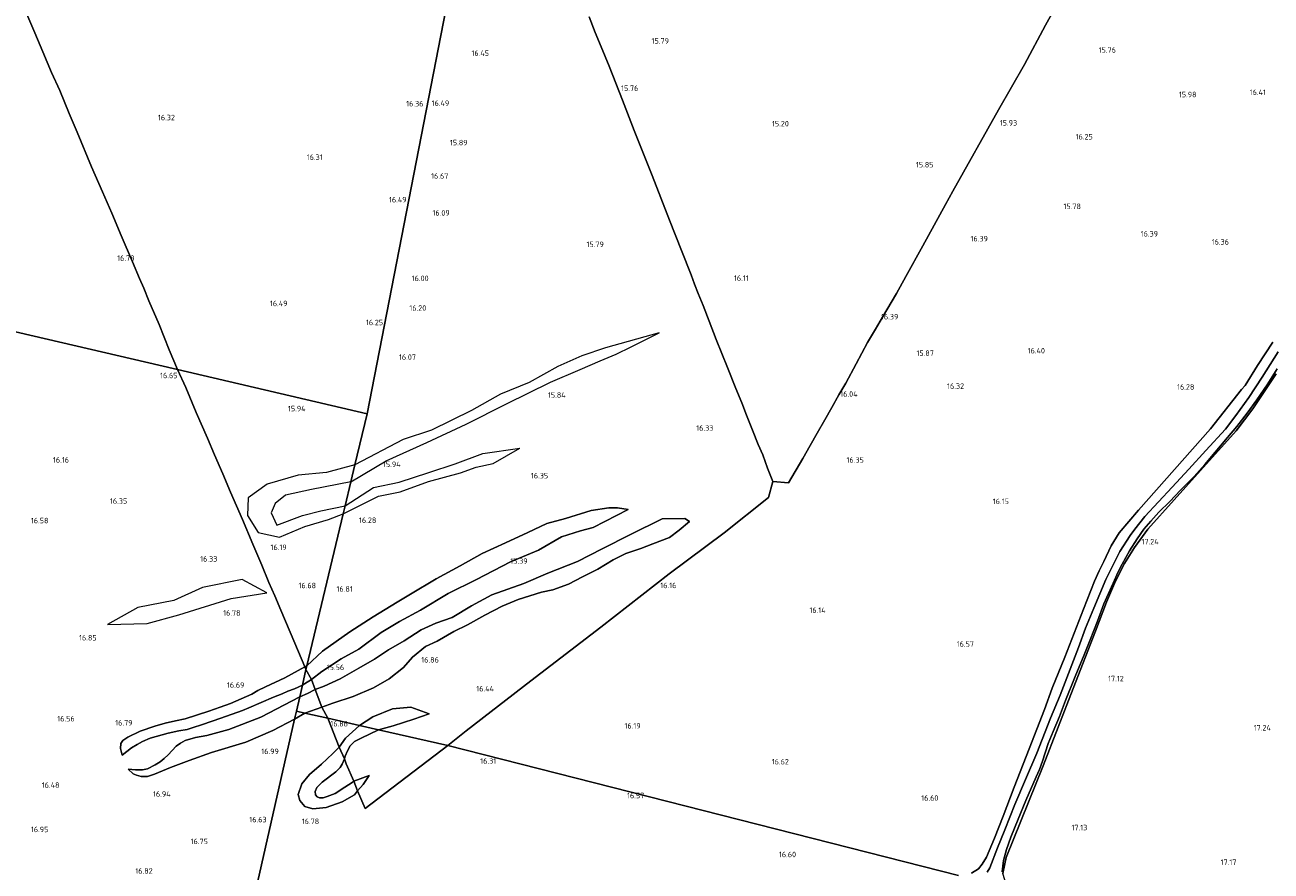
# Model space of a CAD drawing. Extents: x 196936 to 200438, y 361224 to 364196.
# Tile 129 of 256: x 198547 to 198955, y 362001 to 362278. Entities that reach past the tile are written whole.
import ezdxf
from ezdxf.enums import TextEntityAlignment as Align

# ---------------------------------------------------------------- set-up
doc = ezdxf.new("R2010")
doc.units = 0
for name, color, linetype, lineweight in [('B-ME-GR-BOUWLAND_AKKERBOUW-GV', 80, 'Continuous', 13), ('B-ME-GR-GRAS-GV', 60, 'Continuous', 13), ('B-ME-GW-TALUD_KRUIN-G', 90, 'Continuous', 18), ('B-ME-GW-TALUD_TEEN-G', 90, 'Continuous', 18), ('B-ME-IE-TERREINAFSCHEIDING_KUNSTMATIG_HEKWERK-G', 20, 'IE-TERREINAFSCHEIDING-KUNSTMATIG', 18), ('B-ME-OG-BREUKLIJN-G', 7, 'Continuous', 18), ('B-ME-OG-HOOGTELIJN-G', 7, 'Continuous', 18), ('B-ME-OG-HOOGTEPUNT-S', 7, 'Continuous', 25), ('B-ME-VH-ONVERHARD-GV', 252, 'Continuous', 18)]:
    doc.layers.add(name, color=color, linetype=linetype, lineweight=lineweight)
doc.styles.add('NLCS-ISO-ANNOTATIVE-T18', font='NLCS-ISO.ttf', dxfattribs={"height": 1.8})
doc.linetypes.add('IE-TERREINAFSCHEIDING-KUNSTMATIG', pattern='A,4,[82,NLCS.SHX,S=0.75,R=90,X=0,Y=0],4,-2', length=10)

# ---------------------------------------------------------------- blocks, each defined once
blk = doc.blocks.new('SAL-HOOGTELABEL-SO')
at = {"color": 0, "linetype": 'ByBlock', "lineweight": -2, "style": 'NLCS-ISO-ANNOTATIVE-T18'}
blk.add_attdef('HOOGTE', text='', height=1.8, dxfattribs=at).set_placement((2.79, 0), align=Align.RIGHT)

msp = doc.modelspace()

# ---------------------------------------------------------------- linework, layer by layer
at = {"layer": 'B-ME-GR-BOUWLAND_AKKERBOUW-GV'}
for points in [[(198852.339, 361999.769, 17.104), (198685.088, 362042.435, 16.459), (198691.11, 362047.205, 16.408), (198712.225, 362063.564, 16.354), (198735.182, 362081.149, 16.248), (198757.592, 362098.587, 16.177), (198775.563, 362112.018, 16.236), (198790.096, 362123.645, 16.36), (198791.489, 362128.847, 16.347), (198796.668, 362128.385, 16.375), (198801.357, 362136.388, 16.213), (198803.776, 362140.615, 16.059), (198806.084, 362144.739, 15.877), (198808.59, 362149.053, 15.901), (198810.812, 362153.165, 16.009), (198813.089, 362157.262, 16.168), (198815.427, 362161.132, 16.288), (198818.844, 362167.364, 16.402), (198822.503, 362174.399, 16.441), (198825.174, 362178.795, 16.516), (198827.466, 362182.694, 16.636), (198831.971, 362190.496, 16.687), (198835.013, 362195.993, 16.558), (198840.667, 362206.117, 16.327), (198848.068, 362219.645, 16.075), (198850.471, 362223.964, 16.09), (198865.427, 362250.628, 15.949), (198873.865, 362265.439, 15.667), (198880.835, 362278.338, 15.466), (198893.381, 362300.994, 15.169)], [(198546.936, 362282.74, 16.363), (198549.909, 362275.814, 16.173), (198552.449, 362269.636, 16.132), (198555.327, 362262.821, 16.255), (198558.022, 362256.916, 16.401), (198561.077, 362249.433, 16.36), (198563.708, 362243.243, 16.418), (198568.426, 362231.946, 16.319), (198572.069, 362223.762, 16.296), (198575.136, 362216.725, 16.337), (198578.173, 362209.426, 16.383), (198581.896, 362200.805, 16.754), (198584.135, 362195.391, 16.584), (198585.527, 362192.174, 16.649), (198587.204, 362188.103, 16.882), (198590.542, 362180.287, 16.888), (198593.875, 362172.053, 16.931), (198596.625, 362165.512, 16.771), (198485.738, 362191.326, 16.987)], [(198485.738, 362191.326, 16.987), (198596.625, 362165.512, 16.771), (198599.335, 362159.621, 16.696), (198602.649, 362151.441, 16.535), (198606.435, 362143.066, 16.326), (198608.717, 362137.561, 16.348), (198611.383, 362131.383, 16.521), (198613.942, 362125.336, 16.496), (198617.867, 362116.452, 16.206), (198621.272, 362108.329, 16.366), (198624.211, 362101.464, 16.427), (198626.507, 362095.761, 16.778), (198628.424, 362091.441, 16.895), (198630.471, 362086.75, 16.786), (198634.993, 362075.895, 16.535), (198638.271, 362068.164, 16.451), (198631.709, 362064.598, 16.265), (198625.357, 362061.651, 16.403), (198622.899, 362060.371, 16.44), (198620.916, 362059.208, 16.403), (198613.955, 362056.211, 16.557), (198610.53, 362054.961, 16.411), (198606.876, 362053.688, 16.484), (198599.144, 362051.089, 16.659), (198595.891, 362050.437, 16.652), (198592.595, 362049.757, 16.644), (198589.183, 362048.729, 16.703), (198584.395, 362047.076, 16.768), (198580.323, 362045.111, 16.798), (198578.728, 362044.011, 16.761), (198578.052, 362043.003, 16.717), (198577.886, 362041.432, 16.579), (198578.477, 362039.241, 16.338), (198581.529, 362041.66, 16.207), (198583.345, 362042.747, 16.228), (198585.13, 362043.693, 16.228), (198587.69, 362044.762, 16.236), (198593.496, 362046.449, 16.228), (198597.038, 362047.223, 16.228), (198599.712, 362047.631, 16.221), (198601.443, 362048.176, 16.141), (198604.729, 362049.308, 16.053), (198610.773, 362051.389, 16.039), (198617.836, 362053.84, 15.922), (198619.949, 362054.749, 15.849), (198628.065, 362058.269, 15.699), (198630.812, 362059.335, 15.729), (198632.759, 362060.169, 15.729), (198634.875, 362060.927, 15.729), (198637.474, 362062.165, 15.575), (198636.617, 362058.384, 15.641), (198623.837, 362051.645, 15.97), (198613.4, 362047.671, 16.101), (198606.184, 362045.704, 16.203), (198602.516, 362045.033, 16.254), (198599.14, 362043.997, 16.291), (198597.538, 362043.198, 16.313), (198596.145, 362042.165, 16.356), (198594.823, 362040.779, 16.364), (198593.484, 362039.321, 16.371), (198592.21, 362038.149, 16.386), (198590.889, 362037.099, 16.393), (198589.223, 362036.015, 16.429), (198586.816, 362034.798, 16.459), (198585.132, 362034.467, 16.473), (198583.956, 362034.395, 16.466), (198582.831, 362034.386, 16.473), (198580.396, 362034.68, 16.488), (198582.035, 362033.151, 16.677), (198583.154, 362032.637, 16.743), (198584.713, 362032.249, 16.736), (198586.768, 362032.235, 16.729), (198589.043, 362033.032, 16.699), (198594.279, 362035.183, 16.772), (198600.443, 362037.463, 16.765), (198607.696, 362040.095, 16.612), (198618.978, 362043.504, 16.604), (198627.834, 362047.273, 16.546), (198634.939, 362050.983, 16.507), (198579.769, 361807.658, 16.394)], [(198955.213, 362174.544, 16.92), (198950.204, 362166.885, 16.868), (198946.123, 362160.337, 16.978), (198945.002, 362159.015, 16.99), (198934.775, 362146.076, 16.786), (198911.203, 362119.5, 16.693), (198904.916, 362112.046, 16.789), (198902.291, 362107.787, 16.834), (198899.858, 362102.705, 16.99), (198898.32, 362099.643, 16.96), (198896.823, 362096.196, 17.005), (198893.191, 362087.031, 16.993), (198887.106, 362071.387, 17.059), (198882.963, 362061.158, 17.095), (198880.43, 362054.209, 17.065), (198875.416, 362041.276, 17.044), (198870.49, 362028.704, 17.167), (198866.927, 362019.267, 17.281), (198864.075, 362012.085, 17.194), (198861.444, 362005.801, 17.137), (198860.037, 362003.561, 17.182), (198858.804, 362001.953, 17.252), (198856.516, 362000.595, 17.188)], [(199229.178, 361919.435, 17.377), (198868.096, 361996.278, 17.378), (198866.792, 362000.528, 17.347), (198867.968, 362005.688, 17.368), (198880.061, 362035.71, 17.386), (198889.887, 362061.054, 17.359), (198897.132, 362079.865, 17.293), (198900.81, 362089.31, 17.296), (198903.728, 362096.265, 17.317), (198906.688, 362101.995, 17.344), (198909.928, 362107.202, 17.371), (198914.257, 362113.225, 17.398), (198931.546, 362132.423, 17.503), (198943.172, 362145.433, 17.425), (198948.629, 362152.655, 17.401), (198956.274, 362164.119, 17.347)], [(198579.769, 361807.658, 16.394), (198634.939, 362050.983, 16.507), (198638.311, 362053.01, 16.443), (198645.862, 362051.303, 17.059), (198649.572, 362041.886, 16.66), (198649.17, 362041.559, 16.676), (198647.475, 362039.803, 16.833), (198643.781, 362036.337, 16.846), (198639.776, 362032.936, 16.961), (198637.33, 362029.88, 16.861), (198636.148, 362026.367, 16.74), (198636.649, 362024.394, 16.591), (198638.312, 362022.432, 16.609), (198640.937, 362021.705, 16.555), (198645.28, 362022.146, 16.513), (198650.529, 362023.943, 16.539), (198654.499, 362026.21, 16.622), (198655.513, 362027.587, 16.493), (198658.033, 362021.8, 16.668), (198685.088, 362042.435, 16.459), (198852.339, 361999.769, 17.104)]]:
    msp.add_polyline3d(points, dxfattribs=at)
for points in [[(198581.529, 362041.66, 16.207), (198578.477, 362039.241, 16.338), (198577.886, 362041.432, 16.579), (198578.052, 362043.003, 16.717), (198578.728, 362044.011, 16.761), (198580.323, 362045.111, 16.798), (198584.395, 362047.076, 16.768), (198589.183, 362048.729, 16.703), (198592.595, 362049.757, 16.644), (198595.891, 362050.437, 16.652), (198599.144, 362051.089, 16.659), (198606.876, 362053.688, 16.484), (198610.53, 362054.961, 16.411), (198613.955, 362056.211, 16.557), (198620.916, 362059.208, 16.403), (198622.899, 362060.371, 16.44), (198625.357, 362061.651, 16.403), (198631.709, 362064.598, 16.265), (198638.271, 362068.164, 16.451), (198638.633, 362067.276, 16.343), (198637.474, 362062.165, 15.575), (198634.875, 362060.927, 15.729), (198632.759, 362060.169, 15.729), (198630.812, 362059.335, 15.729), (198628.065, 362058.269, 15.699), (198619.949, 362054.749, 15.849), (198617.836, 362053.84, 15.922), (198610.773, 362051.389, 16.039), (198604.729, 362049.308, 16.053), (198601.443, 362048.176, 16.141), (198599.712, 362047.631, 16.221), (198597.038, 362047.223, 16.228), (198593.496, 362046.449, 16.228), (198587.69, 362044.762, 16.236), (198585.13, 362043.693, 16.228), (198583.345, 362042.747, 16.228)], [(198638.146, 362062.55, 15.639), (198637.474, 362062.165, 15.575), (198638.633, 362067.276, 16.343), (198640.452, 362064.048, 15.775)], [(198639.14, 362059.478, 15.709), (198636.617, 362058.384, 15.641), (198637.474, 362062.165, 15.575), (198638.146, 362062.55, 15.639), (198640.452, 362064.048, 15.775), (198641.7, 362060.734, 15.812)], [(198594.279, 362035.183, 16.772), (198589.043, 362033.032, 16.699), (198586.768, 362032.235, 16.729), (198584.713, 362032.249, 16.736), (198583.154, 362032.637, 16.743), (198582.035, 362033.151, 16.677), (198580.396, 362034.68, 16.488), (198582.831, 362034.386, 16.473), (198583.956, 362034.395, 16.466), (198585.132, 362034.467, 16.473), (198586.816, 362034.798, 16.459), (198589.223, 362036.015, 16.429), (198590.889, 362037.099, 16.393), (198592.21, 362038.149, 16.386), (198593.484, 362039.321, 16.371), (198594.823, 362040.779, 16.364), (198596.145, 362042.165, 16.356), (198597.538, 362043.198, 16.313), (198599.14, 362043.997, 16.291), (198602.516, 362045.033, 16.254), (198606.184, 362045.704, 16.203), (198613.4, 362047.671, 16.101), (198623.837, 362051.645, 15.97), (198636.617, 362058.384, 15.641), (198635.544, 362053.652, 16.362), (198634.939, 362050.983, 16.507), (198627.834, 362047.273, 16.546), (198618.978, 362043.504, 16.604), (198607.696, 362040.095, 16.612), (198600.443, 362037.463, 16.765)], [(198643.804, 362054.943, 16.568), (198638.311, 362053.01, 16.443), (198635.544, 362053.652, 16.362), (198636.617, 362058.384, 15.641), (198639.14, 362059.478, 15.709), (198641.7, 362060.734, 15.812)], [(198638.311, 362053.01, 16.443), (198634.939, 362050.983, 16.507), (198635.544, 362053.652, 16.362)], [(198643.804, 362054.943, 16.568), (198645.862, 362051.303, 17.059), (198638.311, 362053.01, 16.443)], [(198642.29, 362025.549, 16.001), (198643.076, 362025.281, 15.999), (198644.233, 362025.308, 15.988), (198645.631, 362025.661, 15.945), (198648.245, 362026.63, 15.828), (198651.368, 362028.711, 15.796), (198653.806, 362030.325, 15.855), (198654.293, 362030.691, 15.972), (198655.513, 362027.587, 16.493), (198654.499, 362026.21, 16.622), (198650.529, 362023.943, 16.539), (198645.28, 362022.146, 16.513), (198640.937, 362021.705, 16.555), (198638.312, 362022.432, 16.609), (198636.649, 362024.394, 16.591), (198636.148, 362026.367, 16.74), (198637.33, 362029.88, 16.861), (198639.776, 362032.936, 16.961), (198643.781, 362036.337, 16.846), (198647.475, 362039.803, 16.833), (198649.17, 362041.559, 16.676), (198649.572, 362041.886, 16.66), (198651.248, 362038.015, 16.31), (198650.539, 362036.305, 16.041), (198649.887, 362035.172, 15.967), (198648.482, 362033.752, 15.932), (198643.912, 362030.425, 15.975), (198642.163, 362028.593, 15.993), (198641.667, 362027.313, 16.001), (198641.765, 362026.222, 16.004)], [(198644.233, 362025.308, 15.988), (198643.076, 362025.281, 15.999), (198642.29, 362025.549, 16.001), (198641.765, 362026.222, 16.004), (198641.667, 362027.313, 16.001), (198642.163, 362028.593, 15.993), (198643.912, 362030.425, 15.975), (198648.482, 362033.752, 15.932), (198649.887, 362035.172, 15.967), (198650.539, 362036.305, 16.041), (198651.248, 362038.015, 16.31), (198651.861, 362036.363, 16.021), (198654.293, 362030.691, 15.972), (198653.806, 362030.325, 15.855), (198651.368, 362028.711, 15.796), (198648.245, 362026.63, 15.828), (198645.631, 362025.661, 15.945)]]:
    msp.add_polyline3d(points, close=True, dxfattribs=at)
at = {"layer": 'B-ME-GR-GRAS-GV'}
for points in [[(198699.688, 362361.993, 16.411), (198658.638, 362151.076, 16.099), (198596.625, 362165.512, 16.771), (198593.875, 362172.053, 16.931), (198590.542, 362180.287, 16.888), (198587.204, 362188.103, 16.882), (198585.527, 362192.174, 16.649), (198584.135, 362195.391, 16.584), (198581.896, 362200.805, 16.754), (198578.173, 362209.426, 16.383), (198575.136, 362216.725, 16.337), (198572.069, 362223.762, 16.296), (198568.426, 362231.946, 16.319), (198563.708, 362243.243, 16.418), (198561.077, 362249.433, 16.36), (198558.022, 362256.916, 16.401), (198555.327, 362262.821, 16.255), (198552.449, 362269.636, 16.132), (198549.909, 362275.814, 16.173), (198546.936, 362282.74, 16.363)], [(198731.345, 362281.122, 16.236), (198733.32, 362275.894, 16.36), (198735.31, 362271.223, 16.357), (198737.894, 362264.918, 16.146), (198742.244, 362253.727, 15.871), (198746.092, 362243.789, 15.556), (198752.024, 362229.075, 15.601), (198757.701, 362214.487, 15.709), (198761.611, 362204.564, 15.805), (198764.818, 362196.522, 15.904), (198765.9, 362193.476, 15.97), (198767.088, 362190.452, 16.093), (198768.688, 362186.498, 16.146), (198770.703, 362181.397, 16.045), (198773.014, 362175.407, 16.084), (198776.648, 362166.208, 16.3), (198779.433, 362159.325, 16.42), (198781.319, 362154.688, 16.441), (198782.94, 362150.592, 16.396), (198784.856, 362145.663, 16.341), (198786.75, 362140.958, 16.186), (198788.193, 362137.567, 16.158), (198789.754, 362133.27, 16.171), (198791.489, 362128.847, 16.347), (198790.096, 362123.645, 16.36), (198775.563, 362112.018, 16.236), (198757.592, 362098.587, 16.177), (198735.182, 362081.149, 16.248), (198712.225, 362063.564, 16.354), (198691.11, 362047.205, 16.408), (198685.088, 362042.435, 16.459), (198662.388, 362047.567, 16.115), (198667.229, 362048.855, 16.033), (198673.938, 362051.08, 16.255), (198679.001, 362052.768, 16.474), (198672.934, 362055.008, 16.726), (198666.968, 362054.464, 16.819), (198660.507, 362051.836, 16.924), (198656.153, 362048.976, 16.713), (198645.862, 362051.303, 17.059), (198643.804, 362054.943, 16.568), (198647.486, 362056.226, 16.551), (198654.147, 362058.505, 16.641), (198660.739, 362061.332, 16.654), (198665.885, 362064.236, 16.687), (198670.551, 362067.92, 16.603), (198673.555, 362071.332, 16.577), (198677.768, 362074.791, 16.499), (198681.656, 362076.596, 16.357), (198687.066, 362079.771, 16.253), (198691.562, 362081.898, 16.143), (198697.239, 362085.075, 16.201), (198702.871, 362088.064, 16.059), (198708.168, 362090.201, 16.078), (198715.738, 362092.664, 15.988), (198719.512, 362093.432, 16.013), (198724.657, 362095.205, 16.149), (198729.227, 362097.647, 16.162), (198734.269, 362100.111, 16.149), (198739.256, 362103.186, 16.091), (198743.423, 362105.325, 16.111), (198748.333, 362106.954, 16.059), (198752.209, 362108.43, 16.098), (198757.71, 362110.585, 16.182), (198760.868, 362112.963, 16.104), (198764.195, 362115.767, 16.078), (198762.755, 362116.707, 15.903), (198755.282, 362116.617, 15.741), (198744.965, 362111.546, 15.748), (198735.601, 362106.848, 15.644), (198727.55, 362102.636, 15.534), (198717.862, 362098.813, 15.398), (198709.942, 362095.436, 15.431), (198699.561, 362091.777, 15.463), (198692.853, 362088.179, 15.463), (198686.478, 362084.302, 15.424), (198681.178, 362082.432, 15.463), (198676.337, 362080.253, 15.411), (198670.822, 362076.638, 15.411), (198665.676, 362073.734, 15.457), (198661.082, 362070.632, 15.515), (198655.935, 362067.728, 15.495), (198649.839, 362064.184, 15.541), (198644.56, 362061.843, 15.683), (198641.7, 362060.734, 15.812), (198640.452, 362064.048, 15.775), (198643.832, 362066.664, 15.684), (198650.182, 362070.74, 15.616), (198655.93, 362073.962, 15.49), (198663.298, 362079.391, 15.432), (198669.252, 362083.063, 15.413), (198676.1, 362086.721, 15.393), (198685.184, 362092.242, 15.413), (198694.444, 362096.824, 15.432), (198705.573, 362102.558, 15.403), (198714.748, 362106.362, 15.393), (198722.364, 362110.736, 15.432), (198728.504, 362112.669, 15.626), (198732.654, 362113.778, 15.636), (198744.133, 362119.728, 15.752), (198740.657, 362120.22, 15.94), (198737.814, 362120.295, 16.082), (198732.015, 362119.408, 16.127), (198723.663, 362116.732, 16.03), (198717.481, 362115.071, 16.056), (198711.346, 362112.202, 16.153), (198704.008, 362108.753, 16.173), (198696.388, 362105.238, 16.225), (198689.12, 362101.24, 16.192), (198681.321, 362096.969, 16.147), (198672.887, 362091.984, 16.089), (198668.46, 362089.308, 16.069), (198660.605, 362084.518, 16.108), (198653.049, 362079.59, 16.127), (198644.098, 362073.264, 16.238), (198638.914, 362068.514, 16.469), (198650.791, 362118.23, 16.12), (198651.442, 362120.956, 15.983), (198653.319, 362128.812, 15.824), (198654.644, 362134.358, 16.253), (198658.638, 362151.076, 16.099), (198699.688, 362361.993, 16.411)], [(198893.381, 362300.994, 15.169), (198880.835, 362278.338, 15.466), (198873.865, 362265.439, 15.667), (198865.427, 362250.628, 15.949), (198850.471, 362223.964, 16.09), (198848.068, 362219.645, 16.075), (198840.667, 362206.117, 16.327), (198835.013, 362195.993, 16.558), (198831.971, 362190.496, 16.687), (198827.466, 362182.694, 16.636), (198825.174, 362178.795, 16.516), (198822.503, 362174.399, 16.441), (198818.844, 362167.364, 16.402), (198815.427, 362161.132, 16.288), (198813.089, 362157.262, 16.168), (198810.812, 362153.165, 16.009), (198808.59, 362149.053, 15.901), (198806.084, 362144.739, 15.877), (198803.776, 362140.615, 16.059), (198801.357, 362136.388, 16.213), (198796.668, 362128.385, 16.375), (198791.489, 362128.847, 16.347), (198789.754, 362133.27, 16.171), (198788.193, 362137.567, 16.158), (198786.75, 362140.958, 16.186), (198784.856, 362145.663, 16.341), (198782.94, 362150.592, 16.396), (198781.319, 362154.688, 16.441), (198779.433, 362159.325, 16.42), (198776.648, 362166.208, 16.3), (198773.014, 362175.407, 16.084), (198770.703, 362181.397, 16.045), (198768.688, 362186.498, 16.146), (198767.088, 362190.452, 16.093), (198765.9, 362193.476, 15.97), (198764.818, 362196.522, 15.904), (198761.611, 362204.564, 15.805), (198757.701, 362214.487, 15.709), (198752.024, 362229.075, 15.601), (198746.092, 362243.789, 15.556), (198742.244, 362253.727, 15.871), (198737.894, 362264.918, 16.146), (198735.31, 362271.223, 16.357), (198733.32, 362275.894, 16.36), (198731.345, 362281.122, 16.236)], [(198856.516, 362000.595, 17.188), (198858.804, 362001.953, 17.252), (198860.037, 362003.561, 17.182), (198861.444, 362005.801, 17.137), (198864.075, 362012.085, 17.194), (198866.927, 362019.267, 17.281), (198870.49, 362028.704, 17.167), (198875.416, 362041.276, 17.044), (198880.43, 362054.209, 17.065), (198882.963, 362061.158, 17.095), (198887.106, 362071.387, 17.059), (198893.191, 362087.031, 16.993), (198896.823, 362096.196, 17.005), (198898.32, 362099.643, 16.96), (198899.858, 362102.705, 16.99), (198902.291, 362107.787, 16.834), (198904.916, 362112.046, 16.789), (198911.203, 362119.5, 16.693), (198934.775, 362146.076, 16.786), (198945.002, 362159.015, 16.99), (198946.123, 362160.337, 16.978), (198950.204, 362166.885, 16.868), (198955.213, 362174.544, 16.92)], [(198956.985, 362171.328, 17.195), (198951.733, 362163.101, 17.207), (198947.324, 362156.426, 17.22), (198943.164, 362150.491, 17.252), (198939.68, 362145.965, 17.303), (198933.295, 362139.004, 17.322), (198927.774, 362132.88, 17.316), (198922.314, 362127.003, 17.316), (198913.307, 362117.405, 17.309), (198910.055, 362113.282, 17.36), (198908.52, 362111.197, 17.309), (198905.166, 362105.897, 17.297), (198903.246, 362102.224, 17.29), (198900.589, 362096.824, 17.297), (198896.574, 362087.356, 17.297), (198893.915, 362080.843, 17.322), (198891.563, 362074.519, 17.309), (198888.896, 362067.418, 17.29), (198885.565, 362058.901, 17.341), (198882.455, 362051.315, 17.348), (198877.922, 362039.938, 17.36), (198874.237, 362031.308, 17.386), (198870.764, 362023.022, 17.367), (198867.445, 362014.83, 17.322), (198865.043, 362008.846, 17.322), (198862.617, 362002.302, 17.368), (198861.691, 362000.883, 17.33)], [(198866.589, 362000.978, 17.27), (198867.085, 362004.728, 17.289), (198868.077, 362008.359, 17.34), (198869.497, 362012.414, 17.391), (198871.794, 362018.227, 17.353), (198874.364, 362024.368, 17.327), (198877.781, 362032.143, 17.302), (198878.881, 362034.569, 17.225), (198879.791, 362037.303, 17.328), (198881.686, 362043.08, 17.372), (198883.277, 362047.028, 17.366), (198885.353, 362051.91, 17.359), (198887.392, 362057.194, 17.315), (198890.485, 362064.981, 17.296), (198893.477, 362072.071, 17.283), (198895.381, 362077.059, 17.321), (198897.798, 362083.106, 17.276), (198899.941, 362088.824, 17.276), (198902.907, 362095.527, 17.245), (198904.578, 362099.259, 17.257), (198905.908, 362101.828, 17.283), (198908.315, 362106.173, 17.213), (198910.82, 362110.101, 17.257), (198913.024, 362113.314, 17.245), (198915.281, 362115.925, 17.315), (198917.861, 362118.787, 17.328), (198921.453, 362122.326, 17.34), (198924.965, 362126.081, 17.372), (198929.428, 362130.528, 17.347), (198932.922, 362134.484, 17.328), (198936.366, 362138.504, 17.34), (198940.439, 362143.24, 17.34), (198943.458, 362146.85, 17.34), (198946.792, 362151.237, 17.315), (198949.988, 362155.591, 17.296), (198953.392, 362160.551, 17.225), (198956.608, 362165.819, 17.238)], [(198956.274, 362164.119, 17.347), (198948.629, 362152.655, 17.401), (198943.172, 362145.433, 17.425), (198931.546, 362132.423, 17.503), (198914.257, 362113.225, 17.398), (198909.928, 362107.202, 17.371), (198906.688, 362101.995, 17.344), (198903.728, 362096.265, 17.317), (198900.81, 362089.31, 17.296), (198897.132, 362079.865, 17.293), (198889.887, 362061.054, 17.359), (198880.061, 362035.71, 17.386), (198867.968, 362005.688, 17.368), (198866.792, 362000.528, 17.347)]]:
    msp.add_polyline3d(points, dxfattribs=at)
for points in [[(198638.914, 362068.514, 16.469), (198638.271, 362068.164, 16.451), (198634.993, 362075.895, 16.535), (198630.471, 362086.75, 16.786), (198628.424, 362091.441, 16.895), (198626.507, 362095.761, 16.778), (198624.211, 362101.464, 16.427), (198621.272, 362108.329, 16.366), (198617.867, 362116.452, 16.206), (198613.942, 362125.336, 16.496), (198611.383, 362131.383, 16.521), (198608.717, 362137.561, 16.348), (198606.435, 362143.066, 16.326), (198602.649, 362151.441, 16.535), (198599.335, 362159.621, 16.696), (198596.625, 362165.512, 16.771), (198658.638, 362151.076, 16.099), (198654.644, 362134.358, 16.253), (198653.319, 362128.812, 15.824), (198651.442, 362120.956, 15.983), (198650.791, 362118.23, 16.12)], [(198643.832, 362066.664, 15.684), (198640.452, 362064.048, 15.775), (198638.633, 362067.276, 16.343), (198638.914, 362068.514, 16.469), (198644.098, 362073.264, 16.238), (198653.049, 362079.59, 16.127), (198660.605, 362084.518, 16.108), (198668.46, 362089.308, 16.069), (198672.887, 362091.984, 16.089), (198681.321, 362096.969, 16.147), (198689.12, 362101.24, 16.192), (198696.388, 362105.238, 16.225), (198704.008, 362108.753, 16.173), (198711.346, 362112.202, 16.153), (198717.481, 362115.071, 16.056), (198723.663, 362116.732, 16.03), (198732.015, 362119.408, 16.127), (198737.814, 362120.295, 16.082), (198740.657, 362120.22, 15.94), (198744.133, 362119.728, 15.752), (198732.654, 362113.778, 15.636), (198728.504, 362112.669, 15.626), (198722.364, 362110.736, 15.432), (198714.748, 362106.362, 15.393), (198705.573, 362102.558, 15.403), (198694.444, 362096.824, 15.432), (198685.184, 362092.242, 15.413), (198676.1, 362086.721, 15.393), (198669.252, 362083.063, 15.413), (198663.298, 362079.391, 15.432), (198655.93, 362073.962, 15.49), (198650.182, 362070.74, 15.616)], [(198647.486, 362056.226, 16.551), (198643.804, 362054.943, 16.568), (198641.7, 362060.734, 15.812), (198644.56, 362061.843, 15.683), (198649.839, 362064.184, 15.541), (198655.935, 362067.728, 15.495), (198661.082, 362070.632, 15.515), (198665.676, 362073.734, 15.457), (198670.822, 362076.638, 15.411), (198676.337, 362080.253, 15.411), (198681.178, 362082.432, 15.463), (198686.478, 362084.302, 15.424), (198692.853, 362088.179, 15.463), (198699.561, 362091.777, 15.463), (198709.942, 362095.436, 15.431), (198717.862, 362098.813, 15.398), (198727.55, 362102.636, 15.534), (198735.601, 362106.848, 15.644), (198744.965, 362111.546, 15.748), (198755.282, 362116.617, 15.741), (198762.755, 362116.707, 15.903), (198764.195, 362115.767, 16.078), (198760.868, 362112.963, 16.104), (198757.71, 362110.585, 16.182), (198752.209, 362108.43, 16.098), (198748.333, 362106.954, 16.059), (198743.423, 362105.325, 16.111), (198739.256, 362103.186, 16.091), (198734.269, 362100.111, 16.149), (198729.227, 362097.647, 16.162), (198724.657, 362095.205, 16.149), (198719.512, 362093.432, 16.013), (198715.738, 362092.664, 15.988), (198708.168, 362090.201, 16.078), (198702.871, 362088.064, 16.059), (198697.239, 362085.075, 16.201), (198691.562, 362081.898, 16.143), (198687.066, 362079.771, 16.253), (198681.656, 362076.596, 16.357), (198677.768, 362074.791, 16.499), (198673.555, 362071.332, 16.577), (198670.551, 362067.92, 16.603), (198665.885, 362064.236, 16.687), (198660.739, 362061.332, 16.654), (198654.147, 362058.505, 16.641)], [(198638.914, 362068.514, 16.469), (198638.633, 362067.276, 16.343), (198638.271, 362068.164, 16.451)], [(198667.229, 362048.855, 16.033), (198662.388, 362047.567, 16.115), (198656.153, 362048.976, 16.713), (198660.507, 362051.836, 16.924), (198666.968, 362054.464, 16.819), (198672.934, 362055.008, 16.726), (198679.001, 362052.768, 16.474), (198673.938, 362051.08, 16.255)], [(198651.553, 362044.789, 16.611), (198649.572, 362041.886, 16.66), (198645.862, 362051.303, 17.059), (198656.153, 362048.976, 16.713)], [(198651.478, 362038.877, 16.065), (198651.248, 362038.015, 16.31), (198649.572, 362041.886, 16.66), (198651.553, 362044.789, 16.611), (198656.153, 362048.976, 16.713), (198662.388, 362047.567, 16.115), (198656.675, 362044.849, 16.097), (198654.568, 362043.705, 16.076), (198653.175, 362042.337, 16.079), (198652.29, 362040.684, 16.079)], [(198685.088, 362042.435, 16.459), (198658.033, 362021.8, 16.668), (198655.513, 362027.587, 16.493), (198657.362, 362029.584, 16.474), (198659.312, 362032.542, 16.268), (198654.293, 362030.691, 15.972), (198651.861, 362036.363, 16.021), (198651.248, 362038.015, 16.31), (198651.478, 362038.877, 16.065), (198652.29, 362040.684, 16.079), (198653.175, 362042.337, 16.079), (198654.568, 362043.705, 16.076), (198656.675, 362044.849, 16.097), (198662.388, 362047.567, 16.115)], [(198657.362, 362029.584, 16.474), (198655.513, 362027.587, 16.493), (198654.293, 362030.691, 15.972), (198659.312, 362032.542, 16.268)]]:
    msp.add_polyline3d(points, close=True, dxfattribs=at)
at = {"layer": 'B-ME-GW-TALUD_KRUIN-G'}
for points in [[(198744.133, 362119.728, 15.752), (198740.657, 362120.22, 15.94), (198737.814, 362120.295, 16.082), (198732.015, 362119.408, 16.127), (198723.663, 362116.732, 16.03), (198717.481, 362115.071, 16.056), (198711.346, 362112.202, 16.153), (198704.008, 362108.753, 16.173), (198696.388, 362105.238, 16.225), (198689.12, 362101.24, 16.192), (198681.321, 362096.969, 16.147), (198672.887, 362091.984, 16.089), (198668.46, 362089.308, 16.069), (198660.605, 362084.518, 16.108), (198653.049, 362079.59, 16.127), (198644.098, 362073.264, 16.238), (198638.914, 362068.514, 16.469)], [(198638.311, 362053.01, 16.443), (198643.804, 362054.943, 16.568), (198647.486, 362056.226, 16.551), (198654.147, 362058.505, 16.641), (198660.739, 362061.332, 16.654), (198665.885, 362064.236, 16.687), (198670.551, 362067.92, 16.603), (198673.555, 362071.332, 16.577), (198677.768, 362074.791, 16.499), (198681.656, 362076.596, 16.357), (198687.066, 362079.771, 16.253), (198691.562, 362081.898, 16.143), (198697.239, 362085.075, 16.201), (198702.871, 362088.064, 16.059), (198708.168, 362090.201, 16.078), (198715.738, 362092.664, 15.988), (198719.512, 362093.432, 16.013), (198724.657, 362095.205, 16.149), (198729.227, 362097.647, 16.162), (198734.269, 362100.111, 16.149), (198739.256, 362103.186, 16.091), (198743.423, 362105.325, 16.111), (198748.333, 362106.954, 16.059), (198752.209, 362108.43, 16.098), (198757.71, 362110.585, 16.182), (198760.868, 362112.963, 16.104), (198764.195, 362115.767, 16.078)], [(198638.271, 362068.164, 16.451), (198631.709, 362064.598, 16.265), (198625.357, 362061.651, 16.403), (198622.899, 362060.371, 16.44), (198620.916, 362059.208, 16.403), (198613.955, 362056.211, 16.557), (198610.53, 362054.961, 16.411), (198606.876, 362053.688, 16.484), (198599.144, 362051.089, 16.659), (198595.891, 362050.437, 16.652), (198592.595, 362049.757, 16.644), (198589.183, 362048.729, 16.703), (198584.395, 362047.076, 16.768), (198580.323, 362045.111, 16.798), (198578.728, 362044.011, 16.761), (198578.052, 362043.003, 16.717), (198577.886, 362041.432, 16.579), (198578.477, 362039.241, 16.338)], [(198638.914, 362068.514, 16.469), (198638.271, 362068.164, 16.451)], [(198679.001, 362052.768, 16.474), (198672.934, 362055.008, 16.726), (198666.968, 362054.464, 16.819), (198660.507, 362051.836, 16.924), (198656.153, 362048.976, 16.713)], [(198580.396, 362034.68, 16.488), (198582.035, 362033.151, 16.677), (198583.154, 362032.637, 16.743), (198584.713, 362032.249, 16.736), (198586.768, 362032.235, 16.729), (198589.043, 362033.032, 16.699), (198594.279, 362035.183, 16.772), (198600.443, 362037.463, 16.765), (198607.696, 362040.095, 16.612), (198618.978, 362043.504, 16.604), (198627.834, 362047.273, 16.546), (198634.939, 362050.983, 16.507)], [(198634.939, 362050.983, 16.507), (198638.311, 362053.01, 16.443)], [(198656.153, 362048.976, 16.713), (198651.553, 362044.789, 16.611), (198649.572, 362041.886, 16.66), (198649.17, 362041.559, 16.676), (198647.475, 362039.803, 16.833), (198643.781, 362036.337, 16.846), (198639.776, 362032.936, 16.961), (198637.33, 362029.88, 16.861), (198636.148, 362026.367, 16.74), (198636.649, 362024.394, 16.591), (198638.312, 362022.432, 16.609), (198640.937, 362021.705, 16.555), (198645.28, 362022.146, 16.513), (198650.529, 362023.943, 16.539), (198654.499, 362026.21, 16.622), (198655.513, 362027.587, 16.493), (198657.362, 362029.584, 16.474), (198659.312, 362032.542, 16.268)]]:
    msp.add_polyline3d(points, dxfattribs=at)
at = {"layer": 'B-ME-GW-TALUD_TEEN-G'}
for points in [[(198744.133, 362119.728, 15.752), (198732.654, 362113.778, 15.636), (198728.504, 362112.669, 15.626), (198722.364, 362110.736, 15.432), (198714.748, 362106.362, 15.393), (198705.573, 362102.558, 15.403), (198694.444, 362096.824, 15.432), (198685.184, 362092.242, 15.413), (198676.1, 362086.721, 15.393), (198669.252, 362083.063, 15.413), (198663.298, 362079.391, 15.432), (198655.93, 362073.962, 15.49), (198650.182, 362070.74, 15.616), (198643.832, 362066.664, 15.684), (198640.452, 362064.048, 15.775), (198638.146, 362062.55, 15.639), (198637.474, 362062.165, 15.575)], [(198764.195, 362115.767, 16.078), (198762.755, 362116.707, 15.903), (198755.282, 362116.617, 15.741), (198744.965, 362111.546, 15.748), (198735.601, 362106.848, 15.644), (198727.55, 362102.636, 15.534), (198717.862, 362098.813, 15.398), (198709.942, 362095.436, 15.431), (198699.561, 362091.777, 15.463), (198692.853, 362088.179, 15.463), (198686.478, 362084.302, 15.424), (198681.178, 362082.432, 15.463), (198676.337, 362080.253, 15.411), (198670.822, 362076.638, 15.411), (198665.676, 362073.734, 15.457), (198661.082, 362070.632, 15.515), (198655.935, 362067.728, 15.495), (198649.839, 362064.184, 15.541), (198644.56, 362061.843, 15.683), (198641.7, 362060.734, 15.812), (198639.14, 362059.478, 15.709), (198636.617, 362058.384, 15.641)], [(198578.477, 362039.241, 16.338), (198581.529, 362041.66, 16.207), (198583.345, 362042.747, 16.228), (198585.13, 362043.693, 16.228), (198587.69, 362044.762, 16.236), (198593.496, 362046.449, 16.228), (198597.038, 362047.223, 16.228), (198599.712, 362047.631, 16.221), (198601.443, 362048.176, 16.141), (198604.729, 362049.308, 16.053), (198610.773, 362051.389, 16.039), (198617.836, 362053.84, 15.922), (198619.949, 362054.749, 15.849), (198628.065, 362058.269, 15.699), (198630.812, 362059.335, 15.729), (198632.759, 362060.169, 15.729), (198634.875, 362060.927, 15.729), (198637.474, 362062.165, 15.575)], [(198636.617, 362058.384, 15.641), (198623.837, 362051.645, 15.97), (198613.4, 362047.671, 16.101), (198606.184, 362045.704, 16.203), (198602.516, 362045.033, 16.254), (198599.14, 362043.997, 16.291), (198597.538, 362043.198, 16.313), (198596.145, 362042.165, 16.356), (198594.823, 362040.779, 16.364), (198593.484, 362039.321, 16.371), (198592.21, 362038.149, 16.386), (198590.889, 362037.099, 16.393), (198589.223, 362036.015, 16.429), (198586.816, 362034.798, 16.459), (198585.132, 362034.467, 16.473), (198583.956, 362034.395, 16.466), (198582.831, 362034.386, 16.473), (198580.396, 362034.68, 16.488)], [(198679.001, 362052.768, 16.474), (198673.938, 362051.08, 16.255), (198667.229, 362048.855, 16.033), (198662.388, 362047.567, 16.115)], [(198662.388, 362047.567, 16.115), (198656.675, 362044.849, 16.097), (198654.568, 362043.705, 16.076), (198653.175, 362042.337, 16.079), (198652.29, 362040.684, 16.079), (198651.478, 362038.877, 16.065), (198651.248, 362038.015, 16.31), (198650.539, 362036.305, 16.041), (198649.887, 362035.172, 15.967), (198648.482, 362033.752, 15.932), (198643.912, 362030.425, 15.975), (198642.163, 362028.593, 15.993), (198641.667, 362027.313, 16.001), (198641.765, 362026.222, 16.004), (198642.29, 362025.549, 16.001), (198643.076, 362025.281, 15.999), (198644.233, 362025.308, 15.988), (198645.631, 362025.661, 15.945), (198648.245, 362026.63, 15.828), (198651.368, 362028.711, 15.796), (198653.806, 362030.325, 15.855), (198654.293, 362030.691, 15.972), (198659.312, 362032.542, 16.268)]]:
    msp.add_polyline3d(points, dxfattribs=at)
at = {"layer": 'B-ME-IE-TERREINAFSCHEIDING_KUNSTMATIG_HEKWERK-G'}
for points in [[(198638.633, 362067.276, 16.343), (198638.271, 362068.164, 16.451), (198634.993, 362075.895, 16.535), (198630.471, 362086.75, 16.786), (198628.424, 362091.441, 16.895), (198626.507, 362095.761, 16.778), (198624.211, 362101.464, 16.427), (198621.272, 362108.329, 16.366), (198617.867, 362116.452, 16.206), (198613.942, 362125.336, 16.496), (198611.383, 362131.383, 16.521), (198608.717, 362137.561, 16.348), (198606.435, 362143.066, 16.326), (198602.649, 362151.441, 16.535), (198599.335, 362159.621, 16.696), (198596.625, 362165.512, 16.771)], [(198645.862, 362051.303, 17.059), (198643.804, 362054.943, 16.568), (198641.7, 362060.734, 15.812), (198640.452, 362064.048, 15.775), (198638.633, 362067.276, 16.343)], [(198645.862, 362051.303, 17.059), (198649.572, 362041.886, 16.66), (198651.248, 362038.015, 16.31), (198651.861, 362036.363, 16.021), (198654.293, 362030.691, 15.972), (198655.513, 362027.587, 16.493), (198658.033, 362021.8, 16.668), (198685.088, 362042.435, 16.459)]]:
    msp.add_polyline3d(points, dxfattribs=at)
at = {"layer": 'B-ME-OG-BREUKLIJN-G'}
for points in [[(198653.319, 362128.812, 15.824), (198664.951, 362135.684, 15.847), (198678.272, 362141.606, 15.859), (198691.12, 362147.663, 15.904), (198704.315, 362154.311, 15.859), (198718.759, 362161.373, 15.811), (198728.426, 362165.575, 15.844), (198734.98, 362168.416, 15.817), (198740.247, 362170.632, 15.862), (198745.175, 362172.988, 15.985), (198754.285, 362177.574, 16.075)], [(198651.442, 362120.956, 15.983), (198660.807, 362126.89, 15.925), (198669.22, 362128.663, 15.892), (198678.834, 362131.865, 15.817), (198687.502, 362134.629, 15.841), (198696.547, 362138.084, 15.862), (198708.71, 362139.766, 16.047)], [(198653.319, 362128.812, 15.824), (198640.425, 362126.272, 16.088), (198631.938, 362124.395, 15.944), (198628.517, 362121.715, 15.848), (198627.225, 362118.657, 15.719), (198629.11, 362114.59, 15.764), (198637.513, 362117.688, 15.839), (198643.556, 362119.294, 15.905), (198651.442, 362120.956, 15.983)], [(198625.856, 362092.431, 16.82), (198617.717, 362096.811, 16.511), (198604.806, 362094.15, 16.316), (198595.393, 362089.936, 16.406), (198583.652, 362087.635, 16.425), (198573.7, 362082.001, 16.487)]]:
    msp.add_polyline3d(points, dxfattribs=at)
at = {"layer": 'B-ME-OG-HOOGTELIJN-G'}
for points in [[(198754.285, 362177.574, 16.075), (198736.679, 362172.641, 16.204), (198728.933, 362169.995, 16.165), (198721.123, 362166.58, 16.165), (198711.703, 362161.254, 16.192), (198702.317, 362157.495, 16.282), (198692.878, 362152.127, 16.261), (198679.721, 362145.729, 16.248), (198670.473, 362142.66, 16.251), (198654.644, 362134.358, 16.253)], [(198650.791, 362118.23, 16.12), (198662.398, 362124.038, 16.228), (198669.507, 362125.483, 16.318), (198678.784, 362128.869, 16.366), (198689.229, 362131.713, 16.273), (198694.416, 362133.575, 16.242), (198699.899, 362134.784, 16.222), (198708.71, 362139.766, 16.047)], [(198654.644, 362134.358, 16.253), (198645.379, 362131.813, 16.343), (198636.072, 362130.911, 16.271), (198625.964, 362128.001, 16.172), (198619.717, 362123.561, 16.139), (198619.547, 362117.718, 16.018), (198623.037, 362112.169, 15.95), (198629.931, 362110.646, 16.021), (198638.322, 362114.118, 16.256), (198645.982, 362116.455, 16.157), (198650.791, 362118.23, 16.12)], [(198573.7, 362082.001, 16.487), (198586.659, 362082.368, 16.936), (198596.986, 362085.156, 16.796), (198614.16, 362090.517, 16.791), (198625.856, 362092.431, 16.82)]]:
    msp.add_polyline3d(points, dxfattribs=at)
at = {"layer": 'B-ME-VH-ONVERHARD-GV'}
for points in [[(198861.691, 362000.883, 17.33), (198862.617, 362002.302, 17.368), (198865.043, 362008.846, 17.322), (198867.445, 362014.83, 17.322), (198870.764, 362023.022, 17.367), (198874.237, 362031.308, 17.386), (198877.922, 362039.938, 17.36), (198882.455, 362051.315, 17.348), (198885.565, 362058.901, 17.341), (198888.896, 362067.418, 17.29), (198891.563, 362074.519, 17.309), (198893.915, 362080.843, 17.322), (198896.574, 362087.356, 17.297), (198900.589, 362096.824, 17.297), (198903.246, 362102.224, 17.29), (198905.166, 362105.897, 17.297), (198908.52, 362111.197, 17.309), (198910.055, 362113.282, 17.36), (198913.307, 362117.405, 17.309), (198922.314, 362127.003, 17.316), (198927.774, 362132.88, 17.316), (198933.295, 362139.004, 17.322), (198939.68, 362145.965, 17.303), (198943.164, 362150.491, 17.252), (198947.324, 362156.426, 17.22), (198951.733, 362163.101, 17.207), (198956.985, 362171.328, 17.195)], [(198956.608, 362165.819, 17.238), (198953.392, 362160.551, 17.225), (198949.988, 362155.591, 17.296), (198946.792, 362151.237, 17.315), (198943.458, 362146.85, 17.34), (198940.439, 362143.24, 17.34), (198936.366, 362138.504, 17.34), (198932.922, 362134.484, 17.328), (198929.428, 362130.528, 17.347), (198924.965, 362126.081, 17.372), (198921.453, 362122.326, 17.34), (198917.861, 362118.787, 17.328), (198915.281, 362115.925, 17.315), (198913.024, 362113.314, 17.245), (198910.82, 362110.101, 17.257), (198908.315, 362106.173, 17.213), (198905.908, 362101.828, 17.283), (198904.578, 362099.259, 17.257), (198902.907, 362095.527, 17.245), (198899.941, 362088.824, 17.276), (198897.798, 362083.106, 17.276), (198895.381, 362077.059, 17.321), (198893.477, 362072.071, 17.283), (198890.485, 362064.981, 17.296), (198887.392, 362057.194, 17.315), (198885.353, 362051.91, 17.359), (198883.277, 362047.028, 17.366), (198881.686, 362043.08, 17.372), (198879.791, 362037.303, 17.328), (198878.881, 362034.569, 17.225), (198877.781, 362032.143, 17.302), (198874.364, 362024.368, 17.327), (198871.794, 362018.227, 17.353), (198869.497, 362012.414, 17.391), (198868.077, 362008.359, 17.34), (198867.085, 362004.728, 17.289), (198866.589, 362000.978, 17.27)]]:
    msp.add_polyline3d(points, dxfattribs=at)

# ---------------------------------------------------------------- block references
at = {"layer": 'B-ME-OG-HOOGTEPUNT-S'}
for p, values in [((198754.707, 362272.304, 15.793), {'HOOGTE': '15.79'}), ((198695.797, 362268.266, 16.448), {'HOOGTE': '16.45'}), ((198901.05, 362269.328, 15.761), {'HOOGTE': '15.76'}), ((198744.685, 362256.799, 15.758), {'HOOGTE': '15.76'}), ((198674.309, 362251.722, 16.363), {'HOOGTE': '16.36'}), ((198682.771, 362251.888, 16.489), {'HOOGTE': '16.49'}), ((198927.46, 362254.733, 15.979), {'HOOGTE': '15.98'}), ((198950.184, 362255.47, 16.408), {'HOOGTE': '16.41'}), ((198592.959, 362247.191, 16.318), {'HOOGTE': '16.32'}), ((198793.978, 362245.186, 15.203), {'HOOGTE': '15.20'}), ((198868.72, 362245.448, 15.928), {'HOOGTE': '15.93'}), ((198893.486, 362240.888, 16.254), {'HOOGTE': '16.25'}), ((198688.768, 362238.988, 15.889), {'HOOGTE': '15.89'}), ((198641.336, 362234.195, 16.312), {'HOOGTE': '16.31'}), ((198841.331, 362231.748, 15.852), {'HOOGTE': '15.85'}), ((198682.472, 362228.034, 16.669), {'HOOGTE': '16.67'}), ((198668.808, 362220.289, 16.492), {'HOOGTE': '16.49'}), ((198682.919, 362215.96, 16.09), {'HOOGTE': '16.09'}), ((198889.6, 362218.1, 15.783), {'HOOGTE': '15.78'}), ((198859.134, 362207.51, 16.393), {'HOOGTE': '16.39'}), ((198914.856, 362209.106, 16.387), {'HOOGTE': '16.39'}), ((198733.388, 362205.655, 15.787), {'HOOGTE': '15.79'}), ((198938.075, 362206.456, 16.36), {'HOOGTE': '16.36'}), ((198579.747, 362201.13, 16.784), {'HOOGTE': '16.78'}), ((198676.016, 362194.509, 16), {'HOOGTE': '16.00'}), ((198780.83, 362194.578, 16.105), {'HOOGTE': '16.11'}), ((198629.822, 362186.288, 16.489), {'HOOGTE': '16.49'}), ((198675.252, 362184.785, 16.204), {'HOOGTE': '16.20'}), ((198661.117, 362180.067, 16.249), {'HOOGTE': '16.25'}), ((198829.811, 362181.951, 16.387), {'HOOGTE': '16.39'}), ((198877.827, 362170.806, 16.402), {'HOOGTE': '16.40'}), ((198671.884, 362168.708, 16.072), {'HOOGTE': '16.07'}), ((198841.461, 362170.009, 15.874), {'HOOGTE': '15.87'}), ((198593.789, 362162.695, 16.647), {'HOOGTE': '16.65'}), ((198851.342, 362159.205, 16.324), {'HOOGTE': '16.32'}), ((198926.742, 362158.946, 16.276), {'HOOGTE': '16.28'}), ((198720.889, 362156.298, 15.844), {'HOOGTE': '15.84'}), ((198816.473, 362156.633, 16.039), {'HOOGTE': '16.04'}), ((198635.73, 362151.868, 15.941), {'HOOGTE': '15.94'}), ((198769.257, 362145.49, 16.327), {'HOOGTE': '16.33'}), ((198558.273, 362135.057, 16.161), {'HOOGTE': '16.16'}), ((198666.85, 362133.613, 15.943), {'HOOGTE': '15.94'}), ((198818.512, 362135.032, 16.354), {'HOOGTE': '16.35'}), ((198715.163, 362129.897, 16.351), {'HOOGTE': '16.35'}), ((198577.337, 362121.555, 16.35), {'HOOGTE': '16.35'}), ((198866.02, 362121.462, 16.146), {'HOOGTE': '16.15'}), ((198551.547, 362115.184, 16.583), {'HOOGTE': '16.58'}), ((198658.893, 362115.293, 16.282), {'HOOGTE': '16.28'}), ((198629.554, 362106.43, 16.19), {'HOOGTE': '16.19'}), ((198915.057, 362108.259, 17.238), {'HOOGTE': '17.24'}), ((198606.823, 362102.618, 16.329), {'HOOGTE': '16.33'}), ((198708.429, 362101.917, 15.39), {'HOOGTE': '15.39'}), ((198639.163, 362093.909, 16.68), {'HOOGTE': '16.68'}), ((198651.18, 362092.766, 16.813), {'HOOGTE': '16.81'}), ((198757.143, 362093.922, 16.157), {'HOOGTE': '16.16'}), ((198614.433, 362084.901, 16.775), {'HOOGTE': '16.78'}), ((198806.018, 362085.817, 16.139), {'HOOGTE': '16.14'}), ((198567.315, 362076.793, 16.845), {'HOOGTE': '16.85'}), ((198854.576, 362074.759, 16.567), {'HOOGTE': '16.57'}), ((198679.369, 362069.561, 16.855), {'HOOGTE': '16.86'}), ((198648.367, 362067.11, 15.559), {'HOOGTE': '15.56'}), ((198615.694, 362061.326, 16.694), {'HOOGTE': '16.69'}), ((198697.42, 362060.114, 16.444), {'HOOGTE': '16.44'}), ((198903.625, 362063.424, 17.122), {'HOOGTE': '17.12'}), ((198560.128, 362050.285, 16.556), {'HOOGTE': '16.56'}), ((198579.075, 362048.935, 16.785), {'HOOGTE': '16.79'}), ((198649.605, 362048.633, 16.861), {'HOOGTE': '16.86'}), ((198745.435, 362047.941, 16.186), {'HOOGTE': '16.19'}), ((198951.789, 362047.306, 17.235), {'HOOGTE': '17.24'}), ((198626.973, 362039.583, 16.994), {'HOOGTE': '16.99'}), ((198698.142, 362036.418, 16.31), {'HOOGTE': '16.31'}), ((198793.98, 362036.185, 16.621), {'HOOGTE': '16.62'}), ((198555.167, 362028.532, 16.479), {'HOOGTE': '16.48'}), ((198591.54, 362025.623, 16.943), {'HOOGTE': '16.94'}), ((198746.635, 362025.104, 16.57), {'HOOGTE': '16.57'}), ((198842.931, 362024.294, 16.6), {'HOOGTE': '16.60'}), ((198622.972, 362017.235, 16.631), {'HOOGTE': '16.63'}), ((198640.184, 362016.659, 16.78), {'HOOGTE': '16.78'}), ((198551.522, 362014.009, 16.952), {'HOOGTE': '16.95'}), ((198891.688, 362014.631, 17.126), {'HOOGTE': '17.13'}), ((198603.741, 362010.092, 16.748), {'HOOGTE': '16.75'}), ((198796.34, 362005.804, 16.595), {'HOOGTE': '16.60'}), ((198940.517, 362003.284, 17.173), {'HOOGTE': '17.17'}), ((198585.659, 362000.402, 16.82), {'HOOGTE': '16.82'})]:
    msp.add_blockref('SAL-HOOGTELABEL-SO', p, dxfattribs=at).add_auto_attribs(values)

doc.saveas('drawing.dxf')
